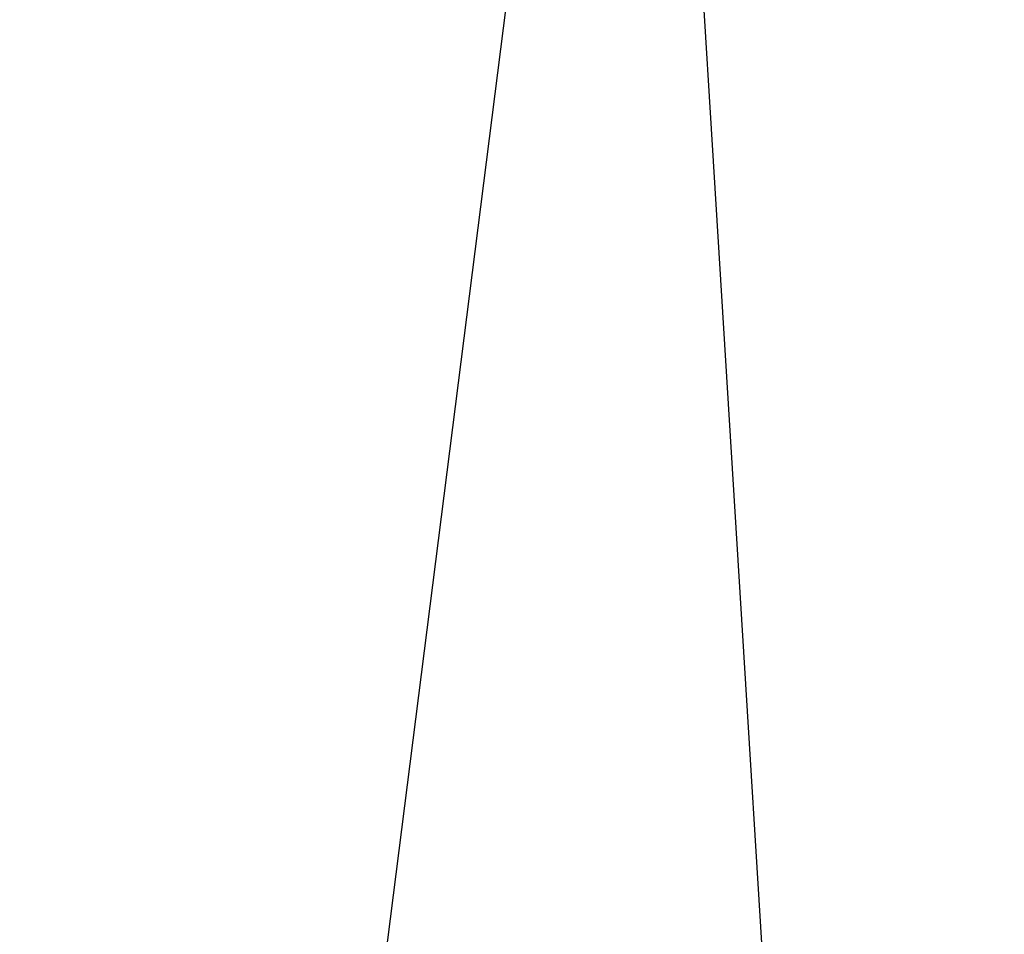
# Model space of a CAD drawing. Header units: millimetres. Extents: x 2008 to 593522, y -10016 to 93699.
# Tile 46 of 102: x 309227 to 309653, y 34963 to 35359. Entities that reach past the tile are written whole.
import ezdxf
from ezdxf import colors
from ezdxf.entities.mleader import LeaderData, LeaderLine
from ezdxf.math import Vec2, Vec3

# ---------------------------------------------------------------- set-up
doc = ezdxf.new("R2010")
doc.units = ezdxf.units.MM
doc.layers.add('00-CCTV', color=11, linetype='Continuous', lineweight=40)
doc.layers.add('Standard', color=7, linetype='Continuous')
doc.layers.add('СКС', color=3, linetype='Continuous')
doc.styles.add('ISO_1.0', font='isocpeur.ttf')

# ---------------------------------------------------------------- blocks, each defined once
blk = doc.blocks.new('dome cam')
at = {"layer": 'Standard', "color": 11, "true_color": 0xf27172}
for points in [[(493.147, 432.728), (414.208, 353.286)], [(493.147, 432.728), (449.647, 368.347)]]:
    blk.add_lwpolyline(points, dxfattribs=at)
blk = doc.blocks.new('d_dome_kamera')
at = {"layer": 'Standard', "xscale": 2.53422712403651, "yscale": 2.53422712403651, "zscale": 2.53422712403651}
blk.add_blockref('dome cam', (-1249.186, -1141.425), dxfattribs=at)
blk = doc.blocks.new('_Origin2')
at = {"color": 0, "linetype": 'ByBlock', "lineweight": -2}
blk.add_line((-0.5, 0), (-1, 0), dxfattribs=at)
for radius in [0.5, 0.25]:
    blk.add_circle((0, 0), radius, dxfattribs=at)

msp = doc.modelspace()

# ---------------------------------------------------------------- block references
at = {"layer": '00-CCTV', "color": 7, "xscale": -9.025109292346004, "yscale": 9.025109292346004, "zscale": 9.025109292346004, "rotation": 318.7221528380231}
msp.add_blockref('d_dome_kamera', (309765.7694, 36118.6003), dxfattribs=at)

# ---------------------------------------------------------------- next in the draw order: leaders
at = {"layer": 'СКС', "color": 5}
ml = msp.add_multileader_mtext('Standard', dxfattribs=at)
ml.set_content('{\\C256;\\c0;1.ВВ-02 \\P\\fISOCPEUR|b0|i0|c162|p34;UTP cat 6 \\fISOCPEUR|b0|i0|c204|p34;по\\P гофре\\P}тр.гф д-16мм\\P{\\C256;\\c0; \\C1;h=±3500\\P\\C256;L=55м}', color=5, style='ISO_1.0')
ml.set_leader_properties(color=1)
ml.set_arrow_properties(name='ORIGIN2')
ml.build(insert=Vec2(0, 0))
ml.multileader.update_dxf_attribs({"text_left_attachment_type": 6, "text_right_attachment_type": 6, "dogleg_length": 86.2493, "arrow_head_size": 200})
ctx = ml.context
ctx.base_point, ctx.char_height, ctx.arrow_head_size, ctx.landing_gap_size, ctx.plane_origin = Vec3(305467.4093, 34380.2914), 250, 200, 229.3085, Vec3(304411.2701, 42449.9425)
ctx.left_attachment, ctx.right_attachment, ctx.text_align_type = 6, 6, 1
notes = []
notes.append((ctx, [(0, (1, 1, 0), (308037.2757, 34380.2914), (-1, 0), 86.2493, [(0, [(309495.2635, 35818.1354)], 0, [])])]))
ctx.mtext.insert, ctx.mtext.width, ctx.mtext.alignment, ctx.mtext.line_spacing_factor, ctx.mtext.flow_direction = Vec3(306709.2178, 34680.2914), 2043.5678, 2, 0.8, 5
ctx.mtext.has_bg_fill, ctx.mtext.bg_color, ctx.mtext.bg_scale_factor, ctx.mtext.bg_transparency, ctx.mtext.use_window_bg_color = 1, -1027028792, 1.5, 0, 1
for ctx, leaders in notes:
    for number, flags, end, landing, length, lines in leaders:
        leader = LeaderData()
        leader.index, (leader.has_last_leader_line, leader.has_dogleg_vector, leader.attachment_direction) = number, flags
        leader.last_leader_point, leader.dogleg_vector, leader.dogleg_length = Vec3(end), Vec3(landing), length
        for number, points, colour, breaks in lines:
            line = LeaderLine()
            line.index, line.vertices, line.color, line.breaks = number, Vec3.list(points), colors.encode_raw_color(colour), breaks
            leader.lines.append(line)
        ctx.leaders.append(leader)

doc.saveas('drawing.dxf')
